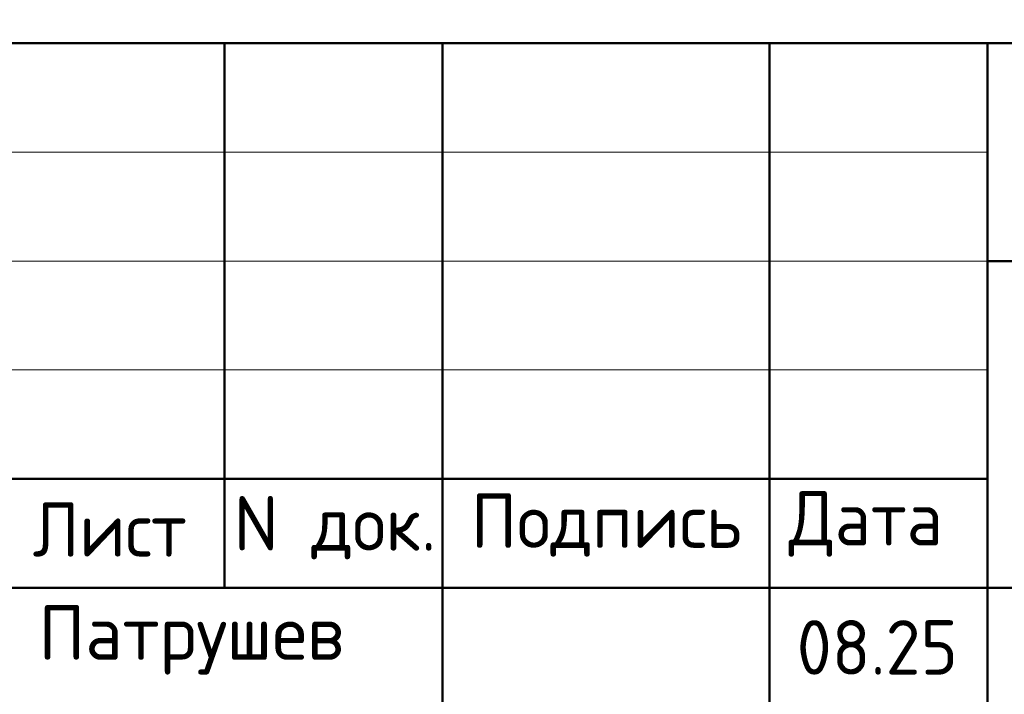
# Model space of a CAD drawing. Header units: millimetres. Extents: x 0 to 21000, y 0 to 14850.
# Tile 6 of 9: x 12530 to 14789, y 1505 to 3054. Entities that reach past the tile are written whole.
import ezdxf

# ---------------------------------------------------------------- set-up
doc = ezdxf.new("R2010")
doc.units = ezdxf.units.MM
doc.layers.add('Standard', color=7, linetype='Continuous', lineweight=25)
doc.styles.add('ISOCPEUR', font='txt')

msp = doc.modelspace()

# ---------------------------------------------------------------- linework, layer by layer
at = {"layer": 'Standard', "color": 7, "linetype": 'Continuous', "lineweight": 50, "transparency": 33554687}
for p, q in [((11500, 3000), (20750, 3000)), ((13000, 1750), (13000, 3000)), ((13500, 250), (13500, 3000)), ((14250, 250), (14250, 3000)), ((14750, 250), (14750, 3000)), ((14750, 2500), (20750, 2500)), ((11500, 2000), (14750, 2000)), ((11500, 2000), (14750, 2000)), ((11500, 1750), (14750, 1750)), ((11500, 1750), (14750, 1750)), ((14750, 1750), (20750, 1750))]:
    msp.add_line(p, q, dxfattribs=at)
at = {"layer": 'Standard', "color": 7, "linetype": 'Continuous', "lineweight": 13, "transparency": 33554687}
for p, q in [((11500, 2750), (14750, 2750)), ((11500, 2500), (14750, 2500)), ((11500, 2250), (14750, 2250))]:
    msp.add_line(p, q, dxfattribs=at)
at = {"layer": 'Standard', "color": 7, "linetype": 'Continuous', "lineweight": 25, "transparency": 33554687}
msp.add_lwpolyline([(20750, 3000), (11500, 3000), (11500, 250), (20750, 250), (20750, 3000)], dxfattribs=at)

# ---------------------------------------------------------------- texts
at = {"layer": 'Standard', "color": 7, "linetype": 'Continuous', "lineweight": 13, "transparency": 33554687, "insert": (11500, 3845.3), "char_height": 140, "width": 6589.45, "attachment_point": 1, "line_spacing_factor": 1.084337}
msp.add_mtext('\\A1;{\\fISOCPEUR|i0|b0;\\H139.999998;\\W1.000000;\\C7;1. Общие указания см. лист 1}\\P{\\fISOCPEUR|i0|b0;\\H139.999998;\\W1.000000;\\C7;2. Ведомость деталей см. лист 19. Ведомость расхода стали см. лист 1.1}\\P{\\fISOCPEUR|i0|b0;\\H139.999998;\\W1.000000;\\C7;3. Сечение 1-1 см. лист 19, сечения а-а...г-г см. лист 6}\\P', dxfattribs=at)
at = {"layer": 'Standard', "color": 7, "linetype": 'Continuous', "lineweight": 25, "transparency": 33554687, "char_height": 125, "attachment_point": 7, "style": 'ISOCPEUR'}
for s, insert, width in [('\\W0.94;Лист', (12559.6, 1821.4), 433.463), ('\\W0.96;Подпись', (13564.7, 1821.4), 672.14), ('\\W0.94;Дата', (14293.8, 1821.4), 483.868), ('\\W0.95;N док.', (13021.3, 1815.3), 534.063), ('\\W0.97;Патрушев', (12573, 1550.6), 835.093), ('\\W0.94;08.25', (14312.5, 1550.6), 445.84)]:
    msp.add_mtext(s, dxfattribs=dict(at, insert=insert, width=width))

doc.saveas('drawing.dxf')
